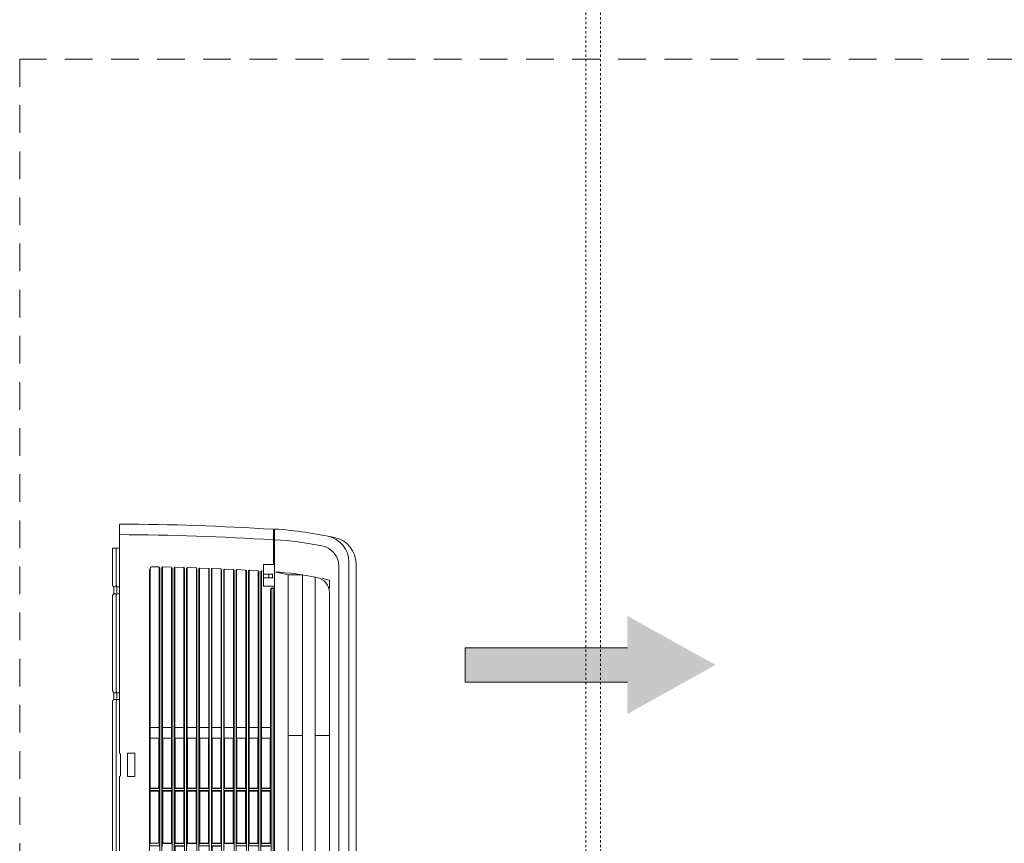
# Model space of a CAD drawing. Header units: millimetres. Extents: x -175722 to -110961, y 52375 to 104640.
# Tile 72 of 146: x -156271 to -156186, y 81154 to 81224. Entities that reach past the tile are written whole.
import ezdxf

# ---------------------------------------------------------------- set-up
doc = ezdxf.new("R2010")
doc.units = ezdxf.units.MM
doc.linetypes.add('Nadwieszenie', pattern=[3.9688, 2.3813, -1.5875])
doc.linetypes.add('Przerywana gęsta', pattern=[4, 2, -2])
for name, color, linetype, lineweight in [('A-DOOR', 31, 'Continuous', 5), ('A-DOOR-HDLN', 31, 'Przerywana gęsta', 18), ('A-FLOR-OVHD', 1, 'Nadwieszenie', 5), ('G-IMPT', 8, 'Continuous', 5)]:
    doc.layers.add(name, color=color, linetype=linetype, lineweight=lineweight)

# ---------------------------------------------------------------- blocks, each defined once
blk = doc.blocks.new('Drzwi-garażowe-wypukłe - 500x230-2384906-PARTER')
at = {"layer": 'A-DOOR-HDLN'}
for p, q in [((2250, 273.175), (2250, 2711.575)), ((2262.7, 233.175), (2262.7, 2711.575))]:
    blk.add_line(p, q, dxfattribs=at)
blk = doc.blocks.new('KURTYNA POWIETRZNA - kurtyna_dwg_KURTYNA LUB KLIMATYZATOR ŚCIENNY RZYT-1170037-PARTER')
at = {"layer": 'G-IMPT'}
blk.add_hatch(color=256, dxfattribs=at).paths.add_polyline_path([(371.95, -518.91), (414.09, -443.11), (386.75, -443.11), (386.75, -303.35), (357.14, -303.35), (357.14, -443.11), (329.8, -443.11)])
for p, q in [((-333.11, 0), (340.49, 0)), ((349.84, 0), (431.52, 0)), ((-333.53, -3.16), (340.91, -3.16)), ((275.9, -5.92), (-63.93, -5.92)), ((295.02, -6.83), (276.81, -6.83)), ((493.18, -5.92), (295.93, -5.92)), ((341.72, -3.35), (342.25, -3.61)), ((341.89, -0.66), (341.98, -0.76)), ((342.25, -5.92), (342.25, -1.09)), ((342.68, -1.09), (347.65, -1.09)), ((342.96, -3.61), (347.36, -3.61)), ((348.08, -5.92), (348.08, -1.09)), ((348.08, -3.61), (348.6, -3.35)), ((348.44, -0.66), (348.35, -0.76)), ((349.41, -3.16), (431.95, -3.16)), ((432.76, -3.35), (433.28, -3.61)), ((432.92, -0.66), (433.01, -0.76)), ((433.28, -5.92), (433.28, -1.09)), ((433.71, -1.09), (438.68, -1.09)), ((434, -3.61), (438.39, -3.61)), ((439.11, -5.92), (439.11, -1.09)), ((439.11, -3.61), (439.64, -3.35)), ((439.48, -0.66), (439.38, -0.76)), ((440.45, -3.16), (472.33, -3.16)), ((-486.9, -31.73), (453.71, -31.73)), ((218.73, -32.41), (218.73, -39.87)), ((263.34, -32.41), (263.79, -31.9)), ((266.07, -39.87), (266.07, -32.41)), ((309.08, -40.56), (309.08, -31.73)), ((309.08, -32.19), (455.24, -32.19)), ((318.18, -40.09), (318.18, -32.19)), ((-488.8, -40.56), (455.61, -40.56)), ((309.08, -40.09), (456.29, -40.09)), ((456.33, -39.84), (456.44, -34.51)), ((-488.72, -42.38), (455.53, -42.38)), ((263.34, -50.52), (263.34, -43.06)), ((266.07, -50.52), (266.07, -43.06)), ((309.08, -51.21), (309.08, -42.38)), ((309.08, -42.85), (456.27, -42.85)), ((309.08, -50.74), (456.08, -50.74)), ((318.18, -50.74), (318.18, -43.33)), ((456.09, -50.5), (456.26, -43.12)), ((-488.55, -51.21), (455.36, -51.21)), ((-488.46, -53.03), (455.27, -53.03)), ((263.34, -61.18), (263.34, -53.71)), ((266.07, -61.18), (266.07, -53.71)), ((309.08, -61.86), (309.08, -53.03)), ((309.08, -53.5), (456.01, -53.5)), ((318.18, -61.39), (318.18, -53.5)), ((455.79, -61.15), (456, -53.78)), ((-488.25, -61.86), (455.06, -61.86)), ((-488.15, -63.68), (454.96, -63.68)), ((263.34, -71.83), (263.34, -64.36)), ((266.07, -71.83), (266.07, -64.36)), ((309.08, -61.39), (455.78, -61.39)), ((309.08, -72.51), (309.08, -63.68)), ((309.08, -64.15), (455.7, -64.15)), ((318.18, -72.04), (318.18, -64.15)), ((455.44, -71.81), (455.69, -64.43)), ((-487.9, -72.51), (454.71, -72.51)), ((-487.79, -74.33), (454.6, -74.33)), ((263.34, -82.48), (263.34, -75.01)), ((266.07, -82.48), (266.07, -75.01)), ((309.08, -72.04), (455.43, -72.04)), ((309.08, -83.16), (309.08, -74.33)), ((309.08, -74.8), (455.34, -74.8)), ((318.18, -82.69), (318.18, -74.8)), ((455.05, -82.46), (455.33, -75.08)), ((-487.51, -83.16), (454.32, -83.16)), ((309.08, -82.69), (455.04, -82.69)), ((-487.38, -84.98), (454.19, -84.98)), ((263.34, -93.13), (263.34, -85.66)), ((266.07, -93.13), (266.07, -85.66)), ((309.08, -93.81), (309.08, -84.98)), ((309.08, -85.45), (454.93, -85.45)), ((318.18, -93.34), (318.18, -85.45)), ((454.6, -93.11), (454.92, -85.74)), ((-487.07, -93.81), (453.88, -93.81)), ((-486.92, -95.63), (453.73, -95.63)), ((263.34, -103.78), (263.34, -96.31)), ((266.07, -103.78), (266.07, -96.31)), ((309.08, -93.34), (454.59, -93.34)), ((309.08, -104.46), (309.08, -95.63)), ((309.08, -96.1), (454.47, -96.1)), ((318.18, -103.99), (318.18, -96.1)), ((454.11, -103.77), (454.46, -96.39)), ((-486.57, -104.46), (453.38, -104.46)), ((-486.41, -106.28), (453.22, -106.28)), ((263.34, -114.43), (263.34, -106.97)), ((266.07, -114.43), (266.07, -106.97)), ((309.08, -103.99), (454.1, -103.99)), ((309.08, -115.11), (309.08, -106.28)), ((309.08, -106.75), (453.97, -106.75)), ((318.18, -114.64), (318.18, -106.75)), ((453.57, -114.42), (453.95, -107.05)), ((-486.03, -115.11), (452.84, -115.11)), ((-485.86, -116.93), (452.67, -116.93)), ((263.34, -125.08), (263.34, -117.62)), ((266.07, -125.08), (266.07, -117.62)), ((309.08, -114.64), (453.56, -114.64)), ((309.08, -125.76), (309.08, -116.93)), ((309.08, -117.4), (453.41, -117.4)), ((318.18, -125.29), (318.18, -117.4)), ((452.98, -125.08), (453.39, -117.7)), ((-485.44, -125.76), (452.25, -125.76)), ((309.08, -125.29), (452.97, -125.29)), ((-485.25, -127.58), (452.06, -127.58)), ((263.34, -135.73), (263.34, -128.27)), ((266.07, -135.73), (266.07, -128.27)), ((309.08, -136.42), (309.08, -127.58)), ((309.08, -128.05), (452.81, -128.05)), ((318.18, -135.95), (318.18, -128.05)), ((447, -138.24), (447, -129.82)), ((450.18, -134.37), (447, -134.37)), ((450.18, -138.24), (450.18, -129.82)), ((452.7, -129.82), (452.79, -128.36)), ((-522.06, -139.37), (488.87, -139.37)), ((-470.17, -136.42), (436.98, -136.42)), ((309.08, -135.95), (436.98, -135.95)), ((437.89, -137.33), (437.89, -136.86)), ((450.18, -137.55), (447, -137.55)), ((449.4, -151.21), (-482.59, -151.21)), ((311.36, -163.5), (311.36, -151.21)), ((447.78, -174.42), (-480.71, -174.42)), ((311.36, -186.71), (311.36, -174.42)), ((456.64, -194.83), (-489.83, -194.83)), ((433.87, -186.71), (-467.06, -186.71)), ((444.88, -186.71), (437.6, -186.71)), ((460.48, -203.4), (-493.67, -203.4)), ((459.17, -209.47), (-492.36, -209.47))]:
    blk.add_line(p, q, dxfattribs=at)
at = {"layer": 'G-IMPT', "flags": 128}
for points in [[(440.87, 0), (472.33, 0), (472.33, -5.92)], [(216, -39.87), (216.45, -40.39), (216.45, -31.9), (218.27, -31.9), (218.73, -32.41), (263.34, -32.41), (263.34, -39.87), (263.79, -40.39), (263.79, -31.9), (265.61, -31.9), (266.07, -32.41), (309.08, -32.41)], [(309.08, -39.87), (266.07, -39.87), (265.61, -40.39), (263.79, -40.39), (265.61, -40.39), (265.61, -31.9), (263.79, -31.9)], [(216.45, -40.39), (218.27, -40.39), (218.73, -39.87), (263.34, -39.87)], [(216, -43.06), (216.45, -42.55), (218.27, -42.55), (218.73, -43.06), (218.73, -50.52), (218.27, -51.04), (218.27, -42.55)], [(218.73, -50.52), (263.34, -50.52), (263.79, -51.04), (263.79, -42.55), (265.61, -42.55), (266.07, -43.06), (309.08, -43.06)], [(309.08, -50.52), (266.07, -50.52), (265.61, -51.04), (263.79, -51.04), (265.61, -51.04), (265.61, -42.55), (263.79, -42.55), (263.34, -43.06), (218.73, -43.06)], [(168.66, -61.18), (169.12, -61.69), (169.12, -53.2), (170.94, -53.2), (171.39, -53.71), (216, -53.71), (216, -61.18), (216.45, -61.69), (216.45, -53.2), (218.27, -53.2), (218.73, -53.71), (218.73, -61.18), (218.27, -61.69), (218.27, -53.2)], [(218.73, -61.18), (263.34, -61.18), (263.79, -61.69), (263.79, -53.2), (265.61, -53.2), (266.07, -53.71), (309.08, -53.71)], [(309.08, -61.18), (266.07, -61.18), (265.61, -61.69), (263.79, -61.69), (265.61, -61.69), (265.61, -53.2), (263.79, -53.2), (263.34, -53.71), (218.73, -53.71)], [(216, -64.36), (216.45, -63.85), (218.27, -63.85), (218.73, -64.36), (218.73, -71.83), (218.27, -72.34), (218.27, -63.85)], [(218.73, -71.83), (263.34, -71.83), (263.79, -72.34), (263.79, -63.85), (265.61, -63.85), (266.07, -64.36), (309.08, -64.36)], [(309.08, -71.83), (266.07, -71.83), (265.61, -72.34), (263.79, -72.34), (265.61, -72.34), (265.61, -63.85), (263.79, -63.85), (263.34, -64.36), (218.73, -64.36)], [(216, -82.48), (216.45, -82.99), (216.45, -74.5), (218.27, -74.5), (218.73, -75.01), (218.73, -82.48), (218.27, -82.99), (218.27, -74.5)], [(218.73, -82.48), (263.34, -82.48), (263.79, -82.99), (263.79, -74.5), (265.61, -74.5), (266.07, -75.01), (309.08, -75.01)], [(309.08, -82.48), (266.07, -82.48), (265.61, -82.99), (263.79, -82.99), (265.61, -82.99), (265.61, -74.5), (263.79, -74.5), (263.34, -75.01), (218.73, -75.01)], [(168.66, -93.13), (169.12, -93.64), (169.12, -85.15), (170.94, -85.15), (171.39, -85.66), (216, -85.66), (216, -93.13), (216.45, -93.64), (216.45, -85.15), (218.27, -85.15), (218.73, -85.66), (218.73, -93.13), (218.27, -93.64), (218.27, -85.15)], [(218.73, -93.13), (263.34, -93.13), (263.79, -93.64), (263.79, -85.15), (265.61, -85.15), (266.07, -85.66), (309.08, -85.66)], [(309.08, -93.13), (266.07, -93.13), (265.61, -93.64), (263.79, -93.64), (265.61, -93.64), (265.61, -85.15), (263.79, -85.15), (263.34, -85.66), (218.73, -85.66)], [(216, -96.31), (216.45, -95.8), (218.27, -95.8), (218.73, -96.31), (218.73, -103.78), (218.27, -104.29), (218.27, -95.8)], [(218.73, -103.78), (263.34, -103.78), (263.79, -104.29), (263.79, -95.8), (265.61, -95.8), (266.07, -96.31), (309.08, -96.31)], [(309.08, -103.78), (266.07, -103.78), (265.61, -104.29), (263.79, -104.29), (265.61, -104.29), (265.61, -95.8), (263.79, -95.8), (263.34, -96.31), (218.73, -96.31)], [(216, -114.43), (216.45, -114.94), (216.45, -106.45), (218.27, -106.45), (218.73, -106.97), (218.73, -114.43), (218.27, -114.94), (218.27, -106.45)], [(218.73, -114.43), (263.34, -114.43), (263.79, -114.94), (263.79, -106.45), (265.61, -106.45), (266.07, -106.97), (309.08, -106.97)], [(309.08, -114.43), (266.07, -114.43), (265.61, -114.94), (263.79, -114.94), (265.61, -114.94), (265.61, -106.45), (263.79, -106.45), (263.34, -106.97), (218.73, -106.97)], [(216, -125.08), (216.45, -125.59), (216.45, -117.1), (218.27, -117.1), (218.73, -117.62), (218.73, -125.08), (218.27, -125.59), (218.27, -117.1)], [(218.73, -125.08), (263.34, -125.08), (263.79, -125.59), (263.79, -117.1), (265.61, -117.1), (266.07, -117.62), (309.08, -117.62)], [(309.08, -125.08), (266.07, -125.08), (265.61, -125.59), (263.79, -125.59), (265.61, -125.59), (265.61, -117.1), (263.79, -117.1), (263.34, -117.62), (218.73, -117.62)], [(488.4, -138.46), (458.38, -138.46), (458.38, -129.82), (439.72, -129.82), (439.72, -138.24), (-472.9, -138.24), (-472.9, -129.82), (-491.57, -129.82), (-491.57, -138.46), (-521.59, -138.46)], [(216, -128.27), (216, -135.73), (216.45, -136.24), (216.45, -127.76), (218.27, -127.76), (218.73, -128.27), (218.73, -135.73), (218.27, -136.24), (218.27, -127.76)], [(218.73, -135.73), (263.34, -135.73), (263.79, -136.24), (263.79, -127.76), (265.61, -127.76), (266.07, -128.27), (309.08, -128.27)], [(309.08, -135.73), (266.07, -135.73), (265.61, -136.24), (263.79, -136.24), (265.61, -136.24), (265.61, -127.76), (263.79, -127.76), (263.34, -128.27), (218.73, -128.27)], [(449.6, -163.5), (-482.59, -163.5), (-482.59, -151.21), (-485.29, -139.37)], [(449.4, -163.5), (449.4, -151.21), (452.1, -139.37)], [(386.75, -443.11), (386.75, -303.35), (357.14, -303.35), (357.14, -443.11)]]:
    blk.add_lwpolyline(points, dxfattribs=at)
blk.add_lwpolyline([(275.9, -12.84), (275.9, -19.21), (295.93, -19.21), (295.93, -12.84)], close=True, dxfattribs=at)
at = {"layer": 'G-IMPT'}
for centre, radius, start, end in [((340.49, -1.82), 1.82, 39.80643, 90.00086), ((431.52, -1.82), 1.82, 39.80643, 90.00086), ((276.81, -5.92), 0.91, 180, 270), ((295.02, -5.92), 0.91, 270, 360), ((340.91, -4.98), 1.82, 63.57148, 90.00144), ((342.68, -0.18), 0.91, 219.80756, 270.00199), ((347.65, -0.18), 0.91, 270.00088, 320.19531), ((349.84, -1.82), 1.82, 90.00057, 140.195), ((349.41, -4.98), 1.82, 89.99999, 116.42996), ((431.95, -4.98), 1.82, 63.57148, 90.00144), ((433.71, -0.18), 0.91, 219.80756, 270.00199), ((438.68, -0.18), 0.91, 270.00088, 320.19531), ((440.87, -1.82), 1.82, 90.00057, 140.195), ((440.45, -4.98), 1.82, 89.99999, 116.42996), ((-1873.63, 9.13), 2357.79, 356.41106, 359.63435), ((-1873.63, 9.13), 2366.89, 356.43108, 359.63574), ((453.71, -34.46), 2.73, 358.92738, 90.00028), ((455.61, -39.83), 0.728, 270.00088, 358.79678), ((455.36, -50.48), 0.728, 270.00131, 358.5352), ((455.53, -43.1), 0.728, 358.7152, 89.99992), ((455.27, -53.76), 0.728, 358.4531, 89.99983), ((454.96, -64.41), 0.728, 358.19121, 89.99999), ((455.06, -61.13), 0.728, 270.00114, 358.27299), ((454.6, -75.06), 0.728, 357.9263, 89.99718), ((454.71, -71.78), 0.728, 270.00075, 358.01051), ((454.32, -82.43), 0.728, 269.99938, 357.74702), ((453.88, -93.08), 0.728, 269.99741, 357.48289), ((454.19, -85.71), 0.728, 357.66553, 89.99854), ((453.73, -96.36), 0.728, 357.40565, 90.00085), ((453.22, -107.01), 0.728, 357.1424, 89.99984), ((453.38, -103.73), 0.728, 269.99842, 357.22168), ((452.67, -117.66), 0.728, 356.87969, 89.99942), ((452.84, -114.38), 0.728, 269.99921, 356.96019), ((452.25, -125.04), 0.728, 270.0026, 356.70124), ((452.06, -128.31), 0.728, 356.61751, 89.99961), ((436.98, -136.86), 0.91, 0, 90), ((436.98, -137.33), 0.91, 270, 90), ((156.34, -118.49), 296.5, 348.87586, 355.96026), ((156.61, -118.49), 323.81, 349.03314, 356.30149), ((156.61, -118.49), 332.91, 347.29251, 356.40273), ((488.4, -138.19), 0.273, 270.00222, 356.4333), ((433.87, -173.06), 13.66, 269.99996, 348.87589), ((156.34, -118.49), 296.5, 346.69684, 348.03584), ((456.64, -176.62), 18.21, 269.99991, 349.03309), ((460.48, -180.64), 22.76, 270.00004, 348.44054), ((459.17, -186.71), 22.76, 270.00005, 347.29263)]:
    blk.add_arc(centre, radius, start, end, dxfattribs=at)
blk = doc.blocks.new('KURTYNA POWIETRZNA - kurtyna_dwg_A$C612E3E29-1170038-PARTER')
at = {"rotation": 270}
blk.add_blockref('KURTYNA POWIETRZNA - kurtyna_dwg_KURTYNA LUB KLIMATYZATOR ŚCIENNY RZYT-1170037-PARTER', (5.92, 493.21), dxfattribs=at)
blk = doc.blocks.new('KURTYNA POWIETRZNA - kurtyna_dwg-1170036-PARTER')
blk.add_blockref('KURTYNA POWIETRZNA - kurtyna_dwg_A$C612E3E29-1170038-PARTER', (31289.71, 9337.88))
blk = doc.blocks.new('KURTYNA POWIETRZNA - KURTYNA POWIETRZNA-1170043-PARTER')
at = {"rotation": 269.9999999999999}
blk.add_blockref('KURTYNA POWIETRZNA - kurtyna_dwg-1170036-PARTER', (-9337.88, 31295.63), dxfattribs=at)
blk = doc.blocks.new('1')
at = {"layer": 'A-FLOR-OVHD'}
for p, q in [((-151572.154, 86413.247), (-152122.154, 86413.247)), ((-152122.154, 86413.247), (-152122.154, 85213.247))]:
    blk.add_line(p, q, dxfattribs=at)
at = {"layer": 'A-DOOR', "xscale": 0.1, "yscale": 0.1, "zscale": 0.1, "rotation": 180}
blk.add_blockref('Drzwi-garażowe-wypukłe - 500x230-2384906-PARTER', (-151847.154, 86486.564), dxfattribs=at)
at = {"layer": 'G-IMPT', "xscale": 0.1, "yscale": 0.1, "zscale": 0.1, "rotation": 269.9999999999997}
blk.add_blockref('KURTYNA POWIETRZNA - KURTYNA POWIETRZNA-1170043-PARTER', (-152114.154, 86373.247), dxfattribs=at)

msp = doc.modelspace()

# ---------------------------------------------------------------- block references
msp.add_blockref('1', (-4148.58187, -5192.22609))

doc.saveas('drawing.dxf')
